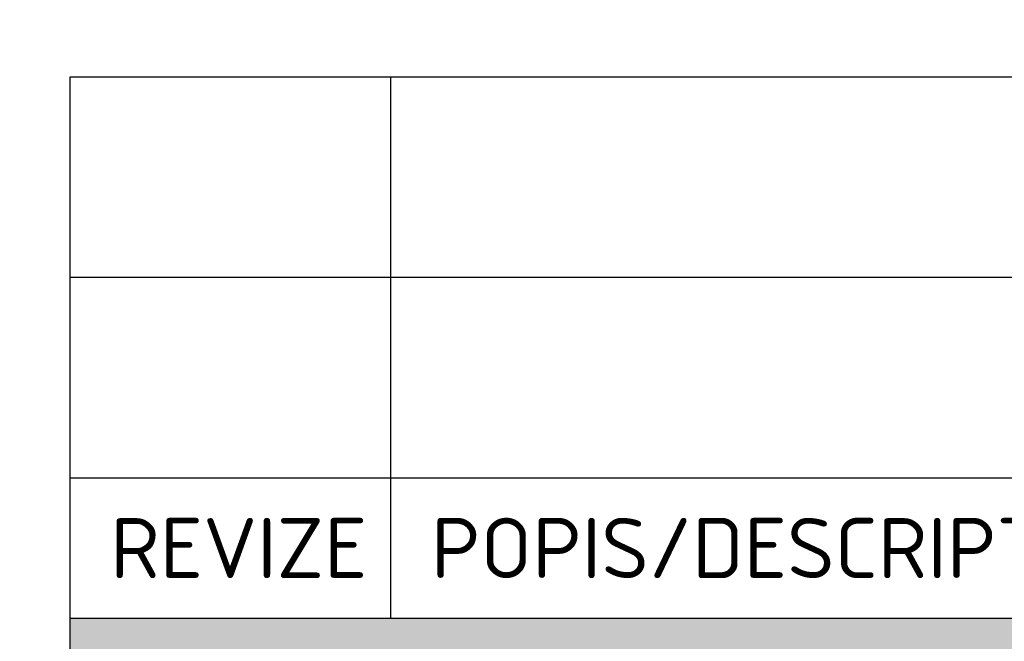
# Model space of a CAD drawing. Header units: metres. Extents: x -115250 to 1551995, y -140807 to 374743.
# Tile 13 of 205: x -49491 to -49245, y -97496 to -97341. Entities that reach past the tile are written whole.
import ezdxf
from ezdxf.enums import TextEntityAlignment as Align

# ---------------------------------------------------------------- set-up
doc = ezdxf.new("R2010")
doc.units = ezdxf.units.M
doc.header["$LTSCALE"] = 100
doc.layers.add('030-PBR popis', color=12, linetype='Continuous', lineweight=9)
doc.styles.add('ISOCPEUB_10', font='isocpeur.ttf')
doc.styles.add('ISOCPEUR', font='isocpeur.ttf')
doc.styles.add('ISOCPEUR_10', font='isocpeur.ttf')

# ---------------------------------------------------------------- blocks, each defined once
blk = doc.blocks.new('RAZITKO-KCC')
h = blk.add_hatch(color=256)
h.paths.add_polyline_path([(-140, 76), (-140, 103), (0, 103), (0, 76)])
h.paths.add_polyline_path([(-139, 77), (-139, 102), (-70.5, 102), (-70.5, 77)], flags=16)
h.paths.add_polyline_path([(-69.5, 77), (-69.5, 102), (-1, 102), (-1, 77)], flags=16)
for p, q in [((-140, 103), (-140, 116.5)), ((-140, 116.5), (0, 116.5)), ((-132, 103), (-132, 116.5)), ((-140, 111.5), (0, 111.5)), ((-140, 106.5), (0, 106.5)), ((-140, 103), (0, 103)), ((-140, 76), (-140, 103))]:
    blk.add_line(p, q)
at = {"style": 'ISOCPEUR_10'}
for s, p in [('POPIS/DESCRIPTION', (-131, 104)), ('REVIZE', (-139, 104))]:
    blk.add_text(s, height=1.5, dxfattribs=at).set_placement(p)
at = {"color": 3}
for tag, p, height, style in [('INVESTOR_jméno', (-130.18, 85.973), 2.5, 'ISOCPEUR_10'), ('INVESTOR_ulice', (-130.18, 82.294), 2.5, 'ISOCPEUR_10'), ('INVESTOR_město', (-130.18, 78.63), 2.5, 'ISOCPEUR_10'), ('HLAVNÍ_INŽENÝR_PROJEKTU', (-69, 69), 2.5, 'ISOCPEUR_10'), ('PROFESE', (-139, 69), 2.5, 'ISOCPEUR_10'), ('ZODPOVĚDNÝ_PROJEKTANT_PROFESE', (-69, 60), 2.5, 'ISOCPEUR_10'), ('ZPRACOVATEL_PROFESE_jméno', (-139, 60), 2.5, 'ISOCPEUR_10'), ('ZPRACOVATEL_PROFESE_ulice', (-139, 55.5), 2.5, 'ISOCPEUR_10'), ('ZPRACOVATEL_PROFESE_město', (-139, 51), 2.5, 'ISOCPEUR_10'), ('VYPRACOVAL', (-69, 51), 2.5, 'ISOCPEUR_10'), ('ARCHIV', (-19, 31), 2.5, 'ISOCPEUR_10'), ('MISTO_STAVBY', (-139, 22), 2.5, 'ISOCPEUR_10'), ('MĚŘÍTKO', (-48.5, 13), 2.5, 'ISOCPEUR_10'), ('FORMÁT', (-30.5, 13), 2.5, 'ISOCPEUR_10'), ('STUPEŇ_DOKUMENTACE', (-139, 13), 2, 'ISOCPEUR_10'), ('DATUM', (-69, 13), 2.5, 'ISOCPEUR_10'), ('OBJEKT', (-69, 2.5), 3.5, 'ISOCPEUB_10')]:
    blk.add_attdef(tag, p, '', height=height, dxfattribs=dict(at, style=style))
at = {"color": 3, "linetype": 'ByBlock', "style": 'ISOCPEUB_10'}
for tag, p in [('NÁZEV_STAVBY', (-139, 41)), ('OBSAH_PŘÍLOHY', (-139, 31))]:
    blk.add_attdef(tag, p, '', height=3.5, dxfattribs=at)
blk.add_attdef('Č_PŘÍLOHY-č_zakázky', text='', height=3.5, dxfattribs=at).set_placement((-122.5, 2.5), align=Align.RIGHT)
for tag, p in [('Č_PŘÍLOHY-stupeň_dokumentace', (-118.5, 2.5)), ('Č_PŘÍLOHY-část_dokumentace', (-111.5, 2.5)), ('Č_PŘÍLOHY-objekt', (-104.5, 2.5)), ('Č_PŘÍLOHY-profese', (-96, 2.5)), ('Č_PŘÍLOHY-výkres', (-86, 2.5)), ('Č_PŘÍLOHY-revize', (-76, 2.5))]:
    blk.add_attdef(tag, text='', height=3.5, dxfattribs=at).set_placement(p, align=Align.CENTER)
at = {"color": 3, "style": 'ISOCPEUR_10'}
blk.add_attdef('OBJEKT_UPŘESNĚNÍ', text='', height=2.5, dxfattribs=at).set_placement((-22, 2.5), align=Align.RIGHT)

msp = doc.modelspace()

# ---------------------------------------------------------------- block references
at = {"xscale": 10, "yscale": 10, "zscale": 10}
msp.add_blockref('RAZITKO-KCC', (-48078.19, -98520.34), dxfattribs=at)

# ---------------------------------------------------------------- texts
at = {"layer": '030-PBR popis', "color": 7, "linetype": 'ByBlock', "insert": (-51954.8, -33900), "char_height": 400, "attachment_point": 1, "line_spacing_factor": 1.8, "style": 'ISOCPEUR'}
msp.add_mtext_dynamic_manual_height_columns('{\\H2x;LEGENDA PO - PBŘ:}\\P\\pl4000;HRANICE POŽÁRNÍHO ÚSEKU\\PEPS SE SAMOČINNÝMI A TLAČÍTKOVÝMI HLÁSIČI VIZ. PROJEKT EPS\\PNOUZOVÉ OSVĚTLENÍ\\PPŘENOSNÉ HASICÍ PŘÍSTROJE (SPECIFIKACE DLE POŽÁRNÍ ZPRÁVY)\\PVNITŘNÍ POŽÁRNÍ HYDRANTOVÁ SKŘÍŇ (BÍLÁ; PHP, D 30 m, EPS)\\PVÝCHOD NA VOLNÉ PROSTRANSTVÍ\\PSMĚR ÚNIKU (DOPLNĚNÝ O POČET UNIKAJÍCÍCH OSOB) \\PAKUSTICKÉ POPLACHOVÉ ZAŘÍZENÍ\\POZNAČENÍ POŽÁRNÍHO ÚSEKU\\PNEJNIŽŠÍ POŽADOVANÁ POŽÁRNÍ ODOLNOST VODOROVNÉ KONSTRUKCE\\PNEJNIŽŠÍ POŽADOVANÁ POŽÁRNÍ ODOLNOST SVISLÉ KONSTRUKCE\\PNEJNIŽŠÍ POŽADOVANÁ POŽÁRNÍ ODOLNOST POŽÁRNÍHO UZÁVĚRU', width=26908.9543, gutter_width=2000, heights=[0], dxfattribs=at)

doc.saveas('drawing.dxf')
